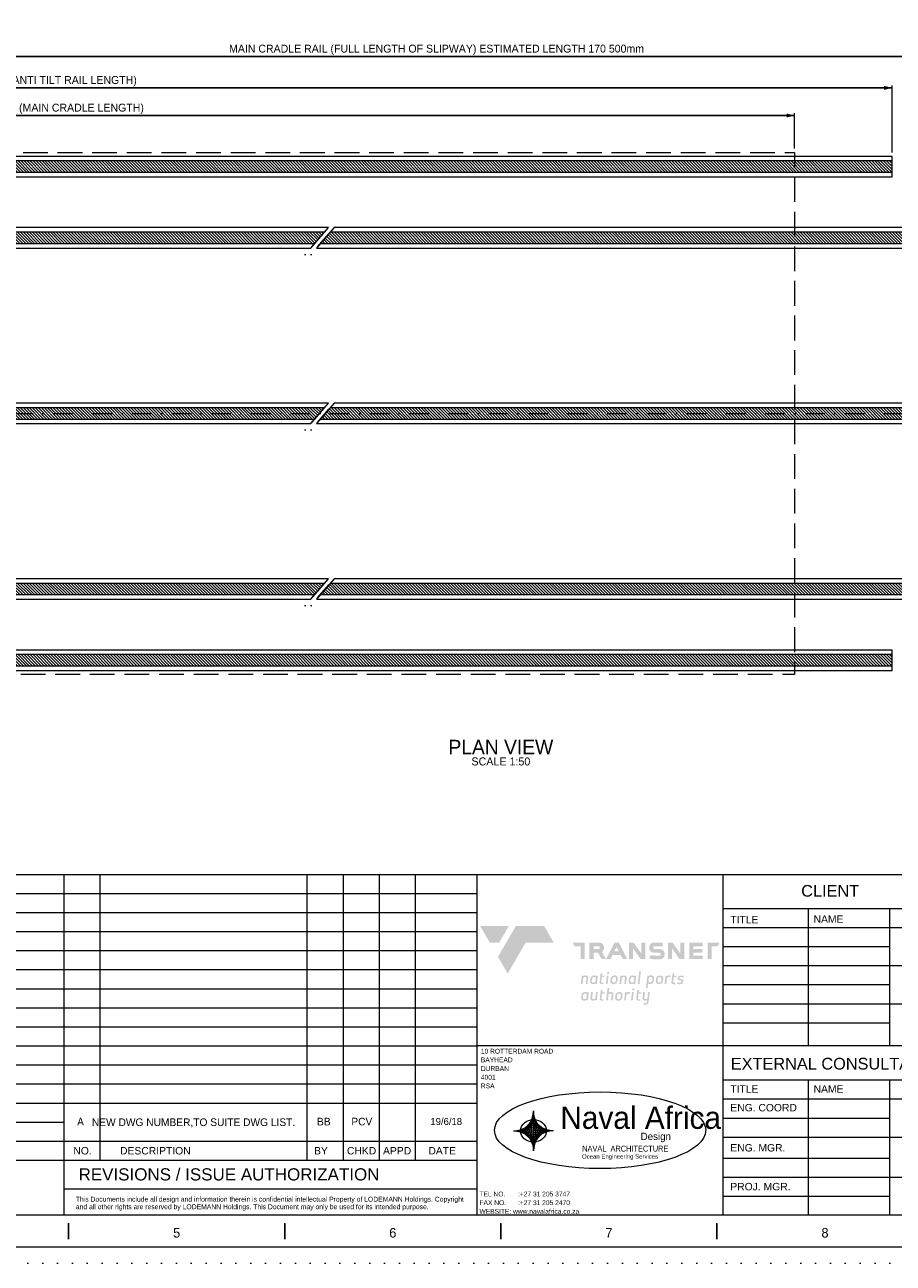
# Model space of a CAD drawing. Header units: millimetres. Extents: x -13251 to -636, y -568071 to -559161.
# Tile 2 of 12: x -9177 to -5103, y -568071 to -562263. Entities that reach past the tile are written whole.
import ezdxf
from ezdxf.enums import TextEntityAlignment as Align

# ---------------------------------------------------------------- set-up
doc = ezdxf.new("R2010")
doc.units = ezdxf.units.MM
doc.header["$MEASUREMENT"] = 0
for name, pattern in [('DGN Style 1', [69.724857, 0.116015, -69.608842]), ('DGN Style 3', [162.420631, 116.014736, -46.405895]), ('DGN Style 4', [185.739593, 92.811789, -46.405895, 0.116015, -46.405895]), ('DGN Style 5', [81.210315, 34.804421, -46.405895]), ('DGN Style 6', [220.660029, 0.116015, -46.405895, 81.210315, -46.405895, 0.116015, -46.405895])]:
    doc.linetypes.add(name, pattern=pattern)
doc.styles.get("Standard").update_dxf_attribs({"font": 'arial.ttf'})
doc.styles.add('Style-Arial', font='arial.ttf')
doc.styles.add('Style-Arial Narrow', font='ARIALN.TTF')
doc.styles.add('Style-ENGINEERING', font='ENGINEERING.shx')
doc.styles.add('Style-ENGINEERING_0', font='ENGINEERING.shx')
doc.styles.add('Style-Freestyle Script', font='FREESCPT.TTF')
doc.styles.add('Swiss1', font='swiss.ttf', dxfattribs={"height": 1})
doc.dimstyles.new('MetricMM', dxfattribs={"dimtxt": 3, "dimasz": 3, "dimexe": 1.5, "dimexo": 1.5, "dimgap": 1.5, "dimtad": 1, "dimdec": 0, "dimzin": 7, "dimtxsty": 'Style-ENGINEERING_0', "dimcen": 0.09, "dimclrd": 1, "dimclre": 1, "dimclrt": 7, "dimadec": 0, "dimazin": 3, "dimtfac": 1, "dimtdec": 0, "dimtofl": 0, "dimtmove": 0, "dimatfit": 3, "dimfxl": 1, "dimtzin": 7, "dimlwd": -1, "dimlwe": 0, "dimarcsym": 0})

# ---------------------------------------------------------------- blocks, each defined once
blk = doc.blocks.new('*U53')
for p, q in [((-125.37, -2.47), (-125.37, 2.53)), ((-57.79, -2.47), (-57.79, 2.53)), ((9.8, -2.47), (9.8, 2.53)), ((77.38, -2.47), (77.38, 2.53))]:
    blk.add_line(p, q)
at = {"char_height": 3, "attachment_point": 5, "line_spacing_factor": 1.2, "style": 'Style-ENGINEERING'}
for s, insert in [('5', (-91.58, -0.47)), ('6', (-24, -0.47)), ('7', (43.59, -0.47)), ('8', (111.17, -0.47))]:
    blk.add_mtext(s, dxfattribs=dict(at, insert=insert))
blk = doc.blocks.new('*U52')
at = {"color": 7, "linetype": 'Continuous', "lineweight": 0, "flags": 128}
blk.add_lwpolyline([(-415.55, 292.03), (415.45, 292.03), (415.45, -291.97), (-415.55, -291.97), (-415.55, 292.03)], close=True, dxfattribs=at)
at = {"color": 7, "linetype": 'Continuous', "lineweight": 13, "flags": 128}
blk.add_lwpolyline([(-405.55, 282.03), (405.45, 282.03), (405.45, -281.97), (-405.55, -281.97), (-405.55, 282.03)], close=True, dxfattribs=at)
blk.add_blockref('*U53', (-9.84, -287))
blk = doc.blocks.new('*D81')
at = {"color": 1, "linetype": 'Continuous', "lineweight": 0, "transparency": 16777216}
for p, q in [((-5784.2, 754.5), (-5784.2, 1068.3)), ((1835.1, 754.5), (1835.1, 1068.3))]:
    blk.add_line(p, q, dxfattribs=at)
at = {"color": 1, "linetype": 'Continuous', "transparency": 16777216}
blk.add_line((-5784.2, 1057.2), (1835.1, 1057.2), dxfattribs=at)
at = {"color": 1, "linetype": 'Continuous', "lineweight": 0, "transparency": 16777216}
blk.add_solid([(-5747.2, 1047.9), (-5784.2, 1057.2), (-5747.2, 1066.4)], dxfattribs=at)
at = {"color": 1, "linetype": 'Continuous', "lineweight": 0, "transparency": 16777216, "extrusion": (0, 0, -1)}
blk.add_solid([(-1798.1, 1066.4), (-1835.1, 1057.2), (-1798.1, 1047.9)], dxfattribs=at)
at = {"layer": 'Defpoints', "color": 7, "linetype": 'Continuous', "lineweight": 0, "transparency": 16777216}
for p in [(-1974.5, 1057.2), (1835.1, 1057.2), (-5784.2, 736), (1835.1, 736)]:
    blk.add_point(p, dxfattribs=at)
at = {"color": 7, "linetype": 'Continuous', "lineweight": 0, "transparency": 16777216, "style": 'Style-ENGINEERING'}
blk.add_text('45 000 (ANTI TILT RAIL LENGTH)', height=37, dxfattribs=at).set_placement((-2472, 1094.2), align=Align.MIDDLE_LEFT)
blk = doc.blocks.new('*D82')
at = {"color": 1, "linetype": 'Continuous', "lineweight": 0, "transparency": 16777216}
for p, q in [((-5327.5, 773), (-5327.5, 938.6)), ((1378.4, 773), (1378.4, 938.6))]:
    blk.add_line(p, q, dxfattribs=at)
at = {"color": 1, "linetype": 'Continuous', "transparency": 16777216}
blk.add_line((-5327.5, 927.5), (1378.4, 927.5), dxfattribs=at)
at = {"color": 1, "linetype": 'Continuous', "lineweight": 0, "transparency": 16777216}
blk.add_solid([(-5290.5, 918.3), (-5327.5, 927.5), (-5290.5, 936.8)], dxfattribs=at)
at = {"color": 1, "linetype": 'Continuous', "lineweight": 0, "transparency": 16777216, "extrusion": (0, 0, -1)}
blk.add_solid([(-1341.4, 936.8), (-1378.4, 927.5), (-1341.4, 918.3)], dxfattribs=at)
at = {"layer": 'Defpoints', "color": 7, "linetype": 'Continuous', "lineweight": 0, "transparency": 16777216}
for p in [(-1974.5, 927.5), (1378.4, 927.5), (-5327.5, 754.5), (1378.4, 754.5)]:
    blk.add_point(p, dxfattribs=at)
at = {"color": 7, "linetype": 'Continuous', "lineweight": 0, "transparency": 16777216, "style": 'Style-ENGINEERING'}
blk.add_text('41 955 (MAIN CRADLE LENGTH)', height=37, dxfattribs=at).set_placement((-2425.2, 964.5), align=Align.MIDDLE_LEFT)
blk = doc.blocks.new('*U87')
at = {"linetype": 'Continuous', "lineweight": 0, "ltscale": 0.302044, "true_color": 0x7dba00}
blk.add_hatch(color=72, dxfattribs=at).paths.add_polyline_path([(-451.7, 93.2), (-490.9, 160.8), (-373.7, 160.8), (-412.9, 93.2)])
at = {"linetype": 'Continuous', "lineweight": 0, "ltscale": 0.302044, "true_color": 0xd42e12}
h = blk.add_hatch(color=22, dxfattribs=at)
h.paths.add_polyline_path([(-378.1, -33.7), (-418, 35.1), (-345, 160.8), (-228.6, 160.8), (-189.4, 93.2), (-304.4, 93.2)])
h.paths.add_polyline_path([(-79.7, 25.6), (-79.7, 78.5), (-104, 78.5), (-112.5, 93.2), (-62.3, 93.2), (-62.3, 25.6)])
h.paths.add_polyline_path([(7.4, 54.9, 0.217098), (16.3, 68.4), (16.3, 73.6, 0.414214), (-3.3, 93.2), (-43.3, 93.2), (-43.3, 25.6), (-26.4, 25.6), (-26.4, 51.6), (-8, 51.6), (7.1, 25.6), (24.4, 25.6)])
h.paths.add_polyline_path([(-0.8, 74.1), (-0.8, 71.2, -0.414214), (-5.3, 66.7), (-26.4, 66.7), (-26.4, 78.5), (-5.3, 78.5, -0.414214)], flags=16)
h.paths.add_polyline_path([(24.9, 25.6), (59.6, 93.2), (77.3, 93.2), (111.6, 25.6), (93.5, 25.6), (85, 42.3), (51.2, 42.3), (42.6, 25.6)])
h.paths.add_polyline_path([(58.8, 57.2), (68.2, 75.5), (77.5, 57.2)], flags=16)
h.paths.add_polyline_path([(118.5, 25.6), (118.5, 93.2), (137.7, 93.2), (169.4, 48.2), (169.4, 93.2), (186.4, 93.2), (186.4, 25.6), (166.6, 25.6), (135.7, 69.4), (135.7, 25.6)])
h.paths.add_polyline_path([(252.9, 26.3, 0.288797), (264.7, 40.9, 0.090433), (264.7, 50.4, 0.288797), (252.9, 65, 0.075946), (241.9, 66.7), (223.4, 66.7, -0.414214), (218.5, 71.6), (218.5, 73.6, -0.414214), (223.4, 78.5), (243.4, 78.5, -0.00247), (257, 77.3), (257, 92.1, -0.002379), (244.8, 93.2), (222, 93.2, 0.081709), (213.9, 91.7, 0.288797), (202.1, 77.1, 0.090433), (202.1, 67.6, 0.288797), (213.9, 53, 0.084249), (219.9, 51.9), (243.4, 51.9, -0.414214), (248.4, 47), (248.4, 44.7, -0.414214), (243.4, 39.7), (220.8, 39.7, -0.079422), (208.6, 42.1), (201.4, 29.4, 0.106176), (219.4, 25.2), (246.9, 25.2, 0.084249)])
h.paths.add_polyline_path([(278, 25.6), (278, 93.2), (297.2, 93.2), (329, 48.2), (329, 93.2), (345.9, 93.2), (345.9, 25.6), (326.1, 25.6), (295.2, 69.4), (295.2, 25.6)])
h.paths.add_polyline_path([(365.5, 25.6), (365.5, 93.2), (420.9, 93.2), (420.9, 78.5), (382.6, 78.5), (382.6, 66.7), (418.8, 66.7), (418.8, 51.6), (382.6, 51.6), (382.6, 39.7), (420.9, 39.7), (420.9, 25.6)])
h.paths.add_polyline_path([(440.7, 25.6), (440.7, 93.2), (490.9, 93.2), (482.4, 78.5), (458.1, 78.5), (458.1, 25.6)])
at = {"linetype": 'Continuous', "lineweight": 0, "ltscale": 0.302044, "true_color": 0x5c788f}
h = blk.add_hatch(color=155, dxfattribs=at)
h.paths.add_polyline_path([(-48, -49.8, 0.322375), (-52.5, -42.4, 0.21993), (-68.8, -43.9), (-69.7, -42), (-74.4, -42), (-78.4, -75.9), (-71.1, -75.9), (-68.1, -50.2, -0.387855), (-55, -50), (-58.1, -75.9), (-51, -75.9)])
h.paths.add_polyline_path([(-34.7, -75.5, 0.240157), (-18.7, -74.3), (-17.8, -75.9), (-13, -75.9), (-9, -42), (-13.6, -42), (-14.7, -44.2, 0.156709), (-22.6, -41.4, 0.120243), (-30.3, -42.3, 0.199156), (-38.3, -51.3, 0.157276), (-39.9, -69.7, 0.237172)])
h.paths.add_polyline_path([(-29.1, -49.6, -0.342206), (-17, -49.6), (-18.9, -66, -0.35623), (-22.8, -70.6), (-27.6, -70.6, -0.194955), (-31.2, -69.3, -0.184658), (-33.8, -64.2), (-33.3, -57.3, -0.206004)], flags=16)
h.paths.add_polyline_path([(6.3, -76.9), (13.1, -76.9), (13.8, -70.6), (8, -70.6, -0.463376), (5.3, -67.5), (7.6, -47.9), (17.8, -47.9), (18.5, -42), (8.3, -42), (9.5, -31.5), (2.4, -33.5), (-1.8, -69, 0.169), (-1.2, -72.1, 0.266067)])
h.paths.add_polyline_path([(29.4, -34, 0.359023), (35.7, -34.3, 0.46753), (36.2, -27.2, 0.391759), (29, -29.4, 0.404122)])
h.paths.add_polyline_path([(24, -75.9), (27.9, -42), (35.1, -42), (31.1, -75.9)])
h.paths.add_polyline_path([(59.2, -41.4, 0.275232), (46.2, -48.3, 0.123171), (43.5, -54.5, 0.029185), (42.5, -65.5, 0.077917), (42.8, -68.7, 0.245097), (49.1, -75.8, 0.096157), (55.5, -76.6, 0.132961), (62.6, -75.4, 0.130944), (68.2, -71.8, 0.132755), (72.6, -52.5, 0.302395), (67.5, -42.8, 0.159107)])
h.paths.add_polyline_path([(65.8, -57.8, -0.050194), (63.6, -66.5, -0.234314), (59.7, -70.2, -0.079159), (52.9, -70.3, -0.236184), (49.6, -66.3, -0.057702), (50.2, -57.3, -0.169328), (53.3, -49.8, -0.160967), (60.6, -47.7, -0.229957), (65.1, -50.3, -0.12171)], flags=16)
h.paths.add_polyline_path([(109.9, -50, 0.322375), (105.3, -42.6, 0.21993), (89.1, -44.1), (88.2, -42.1), (83.4, -42.2), (79.4, -76), (86.7, -76), (89.7, -50.4, -0.387855), (102.8, -50.1), (99.8, -76), (106.8, -76)])
h.paths.add_polyline_path([(122.8, -75.5, 0.240157), (138.8, -74.3), (139.7, -75.9), (144.5, -75.9), (148.5, -42), (143.9, -42), (142.8, -44.2, 0.156709), (134.9, -41.4, 0.120243), (127.2, -42.3, 0.199156), (119.2, -51.3, 0.157276), (117.6, -69.7, 0.237172)])
h.paths.add_polyline_path([(128.4, -49.6, -0.342206), (140.5, -49.6), (138.6, -66, -0.35623), (134.7, -70.6), (129.9, -70.6, -0.194955), (126.3, -69.3, -0.184658), (123.7, -64.2), (124.2, -57.3, -0.206004)], flags=16)
h.paths.add_polyline_path([(154.9, -75.9), (160.9, -25), (167.7, -25), (161.7, -75.9)])
h.paths.add_polyline_path([(203.8, -76.5, 0.120243), (211.5, -75.6, 0.199156), (219.5, -66.6, 0.157276), (221.1, -48.2, 0.237172), (215.9, -42.4, 0.240157), (199.9, -43.6), (199.1, -42), (194.2, -42), (188.2, -92.5), (195.1, -92.5), (197.2, -74.6, 0.128595)])
h.paths.add_polyline_path([(198.2, -68.3), (200.1, -51.9, -0.35623), (204, -47.3), (208.9, -47.3, -0.194955), (212.5, -48.6, -0.184658), (215, -53.7), (214.5, -60.6, -0.206004), (210.4, -68.3, -0.342206)], flags=16)
h.paths.add_polyline_path([(245.5, -41.7, 0.275232), (232.5, -48.6, 0.123171), (229.8, -54.8, 0.029185), (228.8, -65.8, 0.077917), (229.2, -69, 0.245097), (235.5, -76, 0.096157), (241.9, -76.9, 0.132961), (249, -75.7, 0.130944), (254.6, -72.1, 0.132755), (259, -52.7, 0.302395), (253.9, -43.1, 0.159107)])
h.paths.add_polyline_path([(252.2, -58.1, -0.050194), (249.9, -66.8, -0.234314), (246.1, -70.5, -0.079159), (239.2, -70.5, -0.236184), (235.9, -66.5, -0.057702), (236.6, -57.6, -0.169328), (239.6, -50.1, -0.160967), (247, -48, -0.229957), (251.5, -50.5, -0.12171)], flags=16)
h.paths.add_polyline_path([(288.9, -42, 0.198259), (274.2, -43.9), (273.3, -42), (268.5, -42), (264.5, -75.9), (271.8, -75.9), (274.8, -50.2, -0.301285), (288, -49)])
h.paths.add_polyline_path([(300.7, -77.2), (307.5, -77.2), (308.2, -70.9), (302.4, -70.9, -0.463376), (299.7, -67.8), (302, -48.2), (312.2, -48.2), (312.9, -42.4), (302.7, -42.4), (304, -31.9), (296.8, -33.8), (292.6, -69.3, 0.169), (293.2, -72.5, 0.266067)])
h.paths.add_polyline_path([(326.1, -61.5, -0.107884), (333.1, -63, -0.475971), (333.7, -68.5, -0.255379), (328.2, -71, -0.094605), (316.6, -69), (315.8, -75.5, 0.170392), (334.3, -75.9, 0.375433), (341.7, -61.8, 0.301039), (335.9, -56.5, 0.053864), (327.7, -55.5, -0.563701), (325.4, -51.1, -0.304806), (329.3, -48.1, -0.106799), (342.4, -49.9), (343.2, -43.6, 0.110164), (329.7, -41.8, 0.24031), (319.8, -48.1, 0.199374), (318.7, -57.2, 0.255224)])
h.paths.add_polyline_path([(-71.4, -143.1, 0.240157), (-55.4, -142), (-54.5, -143.5), (-49.6, -143.5), (-45.6, -109.7), (-50.3, -109.7), (-51.4, -111.8, 0.156709), (-59.2, -109, 0.120243), (-66.9, -109.9, 0.199156), (-75, -118.9, 0.157276), (-76.5, -137.3, 0.237172)])
h.paths.add_polyline_path([(-65.8, -117.2, -0.342206), (-53.6, -117.2), (-55.6, -133.6, -0.35623), (-59.4, -138.2), (-64.3, -138.2, -0.194955), (-67.9, -136.9, -0.184658), (-70.4, -131.8), (-69.9, -125, -0.206004)], flags=16)
h.paths.add_polyline_path([(-19.5, -136.1, -0.1719), (-26.1, -137.9, -0.191812), (-31.6, -136.6, -0.169033), (-32.3, -133.6), (-29.5, -109.7), (-36.5, -109.7), (-39.6, -135.7, 0.322375), (-35.1, -143.1, 0.21993), (-18.8, -141.6), (-17.9, -143.5), (-13.2, -143.5), (-9.2, -109.7), (-16.4, -109.7)])
h.paths.add_polyline_path([(7.1, -144.9), (13.9, -144.9), (14.6, -138.6), (8.8, -138.6, -0.463376), (6.1, -135.5), (8.4, -115.9), (18.6, -115.9), (19.3, -110.1), (9.1, -110.1), (10.3, -99.6), (3.2, -101.5), (-1, -137, 0.169), (-0.4, -140.2, 0.266067)])
h.paths.add_polyline_path([(48.1, -117.6), (45.1, -143.5), (52.1, -143.5), (55.2, -117.5, 0.322375), (50.6, -110.1, 0.197814), (35.9, -110.8), (38, -92.9), (30.8, -92.9), (24.8, -143.5), (32, -143.5), (35, -117.9, -0.387855)])
h.paths.add_polyline_path([(92.1, -120.5, 0.302395), (87, -110.9, 0.159107), (78.6, -109.5, 0.275232), (65.6, -116.3, 0.123171), (63, -122.6, 0.029185), (62, -133.5, 0.077917), (62.3, -136.8, 0.245097), (68.6, -143.8, 0.096157), (75, -144.6, 0.132961), (82.1, -143.5, 0.130944), (87.7, -139.8, 0.132755)])
h.paths.add_polyline_path([(85.3, -125.9, -0.050194), (83, -134.5, -0.234314), (79.2, -138.2, -0.079159), (72.4, -138.3, -0.236184), (69.1, -134.3, -0.057702), (69.7, -125.3, -0.169328), (72.8, -117.8, -0.160967), (80.1, -115.7, -0.229957), (84.6, -118.3, -0.12171)], flags=16)
h.paths.add_polyline_path([(108.6, -111.6), (107.7, -109.6), (103, -109.7), (99, -143.5), (106.2, -143.5), (109.2, -117.9, -0.301285), (122.5, -116.6), (123.3, -109.6, 0.198259)])
h.paths.add_polyline_path([(132.5, -101.6, 0.359023), (138.7, -101.9, 0.46753), (139.3, -94.8, 0.391759), (132.1, -97, 0.404122)])
h.paths.add_polyline_path([(127, -143.5), (131, -109.7), (138.2, -109.7), (134.2, -143.5)])
h.paths.add_polyline_path([(156.5, -144.9), (163.3, -144.9), (164, -138.6), (158.2, -138.6, -0.463376), (155.5, -135.5), (157.8, -115.9), (168, -115.9), (168.7, -110.1), (158.5, -110.1), (159.8, -99.6), (152.6, -101.5), (148.4, -137, 0.169), (149, -140.2, 0.266067)])
h.paths.add_polyline_path([(178.8, -154.2), (178, -160.8), (187.9, -160.8, 0.41121), (199.1, -149.1), (203.8, -109.7), (197.2, -109.7), (194.1, -136.2, -0.161377), (187.5, -137.9, -0.116019), (182.6, -137.3, -0.196171), (181.1, -134.8), (184, -109.7), (177, -109.7), (173.9, -135.8, 0.19271), (175.5, -141.2, 0.205544), (183.3, -144.3, 0.138473), (193.3, -142.9, -0.035944), (192.2, -150.2, -0.272988), (187.7, -154.3, -0.051436)])
blk = doc.blocks.new('*U88')
at = {"color": 30, "linetype": 'Continuous', "lineweight": 0}
for p, q in [((-996, 0), (0, 1743)), ((-747, 0), (0, 1992)), ((-498, 0), (0, 2241)), ((-261, 1286), (0, 1743)), ((-249, 0), (0, 2490)), ((249, 0), (0, 2490)), ((0, 2490), (0, 1451)), ((0, 2490), (0, 1451)), ((498, 0), (0, 2241)), ((747, 0), (0, 1992)), ((996, 0), (0, 1743)), ((261, 1286), (0, 1743)), ((-2490, 0), (0, 249)), ((-2490, 0), (0, -249)), ((-2490, 0), (0, 0)), ((-2241, 0), (0, 498)), ((-2241, 0), (0, -498)), ((-1992, 0), (0, 747)), ((-1992, 0), (0, -747)), ((-1743, 0), (0, 996)), ((-1743, 0), (0, -996)), ((-1494, 0), (0, 1245)), ((-1494, 0), (-375, -932)), ((-1245, 0), (-412, 1000)), ((-1245, 0), (-372, -1047)), ((-996, 0), (-555, -771)), ((-747, 0), (-353, -1051)), ((-498, 0), (0, -2241)), ((-412, 1000), (0, 1494)), ((-249, 0), (0, -2490)), ((412, 1000), (0, 1494)), ((0, 1451), (0, -2490)), ((0, 1451), (0, -2490)), ((1494, 0), (0, 1245)), ((1743, 0), (0, 996)), ((1992, 0), (0, 747)), ((2241, 0), (0, 498)), ((2490, 0), (0, 249)), ((249, 0), (0, -2490)), ((498, 0), (0, -2241)), ((1743, 0), (0, -996)), ((1992, 0), (0, -747)), ((2241, 0), (0, -498)), ((2490, 0), (0, -249)), ((2490, 0), (0, 0)), ((747, 0), (353, -1051)), ((1245, 0), (372, -1047)), ((1494, 0), (376, -932)), ((1245, 0), (412, 1000)), ((996, 0), (555, -771)), ((-555, -771), (0, -1743)), ((-363, -1058), (0, -1494)), ((-353, -1051), (0, -1992)), ((-351, -953), (0, -1245)), ((555, -771), (0, -1743)), ((351, -953), (0, -1245)), ((353, -1051), (0, -1992)), ((363, -1058), (0, -1494)), ((0, -2490), (0, -1992)), ((0, -2490), (0, -1992)), ((0, -2490), (0, -1992)), ((0, -2490), (0, -1992))]:
    blk.add_line(p, q, dxfattribs=at)
blk = doc.blocks.new('*D89')
at = {"color": 1, "linetype": 'Continuous', "lineweight": 0, "transparency": 16777216}
for p, q in [((-5784.2, 754.5), (-5784.2, 1215.3)), ((5601.2, 420.3), (5601.2, 1215.3))]:
    blk.add_line(p, q, dxfattribs=at)
at = {"color": 1, "linetype": 'Continuous', "transparency": 16777216}
blk.add_line((-5784.2, 1204.2), (5601.2, 1204.2), dxfattribs=at)
at = {"color": 1, "linetype": 'Continuous', "lineweight": 0, "transparency": 16777216}
blk.add_solid([(-5747.2, 1195), (-5784.2, 1204.2), (-5747.2, 1213.5)], dxfattribs=at)
at = {"color": 1, "linetype": 'Continuous', "lineweight": 0, "transparency": 16777216, "extrusion": (0, 0, -1)}
blk.add_solid([(-5564.2, 1213.5), (-5601.2, 1204.2), (-5564.2, 1195)], dxfattribs=at)
at = {"layer": 'Defpoints', "color": 7, "linetype": 'Continuous', "lineweight": 0, "transparency": 16777216}
for p in [(-91.5, 1204.2), (5601.2, 1204.2), (-5784.2, 736), (5601.2, 401.8)]:
    blk.add_point(p, dxfattribs=at)
at = {"color": 7, "linetype": 'Continuous', "lineweight": 0, "transparency": 16777216, "style": 'Style-ENGINEERING'}
blk.add_text('MAIN CRADLE RAIL (FULL LENGTH OF SLIPWAY) ESTIMATED LENGTH 170 500mm', height=37, dxfattribs=at).set_placement((-1274.8, 1241.2), align=Align.MIDDLE_LEFT)
blk = doc.blocks.new('*U49')
at = {"linetype": 'DGN Style 6', "lineweight": 0}
h = blk.add_hatch(dxfattribs=at)
h.set_pattern_fill('HATCH', color=5, style=0, pattern_type=2)
h.set_pattern_definition([(135, (1777.65, 757.786), (-7.000357, -7.000357), [])])
h.paths.add_polyline_path([(1835.14, 714.28), (-2661.28, 714.28), (-2706.65, 661.78), (1835.14, 661.78)])
h = blk.add_hatch(dxfattribs=at)
h.set_pattern_fill('HATCH', color=5, style=0, pattern_type=2)
h.set_pattern_definition([(135, (-885.41, 423.514), (-7.000357, -7.000357), [])])
h.paths.add_polyline_path([(-827.92, 380), (-5784.23, 380), (-5784.23, 327.5), (-873.28, 327.5)])
h = blk.add_hatch(dxfattribs=at)
h.set_pattern_fill('HATCH', color=5, style=0, pattern_type=2)
h.set_pattern_definition([(135, (5543.709, 423.514), (-7.000357, -7.000357), [])])
h.paths.add_polyline_path([(5601.2, 380), (-800.16, 380), (-845.53, 327.5), (5601.2, 327.5)])
h = blk.add_hatch(dxfattribs=at)
h.set_pattern_fill('HATCH', color=5, style=0, pattern_type=2)
h.set_pattern_definition([(135, (-885.41, -399.764), (-7.000357, -7.000357), [])])
h.paths.add_polyline_path([(-827.92, -443.27), (-5784.23, -443.27), (-5784.23, -495.77), (-873.28, -495.77)])
h = blk.add_hatch(dxfattribs=at)
h.set_pattern_fill('HATCH', color=5, style=0, pattern_type=2)
h.set_pattern_definition([(135, (5543.709, -399.764), (-7.000357, -7.000357), [])])
h.paths.add_polyline_path([(5601.2, -443.27), (-800.16, -443.27), (-845.53, -495.77), (5601.2, -495.77)])
h = blk.add_hatch(dxfattribs=at)
h.set_pattern_fill('HATCH', color=5, style=0, pattern_type=2)
h.set_pattern_definition([(135, (-885.41, -1223.041), (-7.000357, -7.000357), [])])
h.paths.add_polyline_path([(-827.92, -1266.55), (-5784.23, -1266.55), (-5784.23, -1319.05), (-873.28, -1319.05)])
h = blk.add_hatch(dxfattribs=at)
h.set_pattern_fill('HATCH', color=5, style=0, pattern_type=2)
h.set_pattern_definition([(135, (5543.709, -1223.041), (-7.000357, -7.000357), [])])
h.paths.add_polyline_path([(5601.2, -1266.55), (-800.16, -1266.55), (-845.53, -1319.05), (5601.2, -1319.05)])
h = blk.add_hatch(dxfattribs=at)
h.set_pattern_fill('HATCH', color=5, style=0, pattern_type=2)
h.set_pattern_definition([(135, (1777.65, -1557.314), (-7.000357, -7.000357), [])])
h.paths.add_polyline_path([(1835.14, -1600.82), (-2661.28, -1600.82), (-2706.65, -1653.32), (1835.14, -1653.32)])
at = {"color": 30, "linetype": 'DGN Style 6', "lineweight": 0}
for p, q in [((-917.46, 276.38), (-780.08, 435.36)), ((-889.71, 276.38), (-752.33, 435.36)), ((-917.46, -546.89), (-780.08, -387.92)), ((-889.71, -546.89), (-752.33, -387.92)), ((-917.46, -1370.17), (-780.08, -1211.2)), ((-889.71, -1370.17), (-752.33, -1211.2))]:
    blk.add_line(p, q, dxfattribs=at)
at = {"color": 1, "linetype": 'DGN Style 4', "lineweight": 0}
blk.add_line((-5816.38, -469.52), (5785.21, -469.52), dxfattribs=at)
at = {"color": 7, "lineweight": 13}
for p, q in [((-6082.49, -2631.33), (6082.51, -2631.33)), ((-1880.51, -2631.33), (-1880.51, -3971.67)), ((-909.34, -2631.33), (-909.34, -3971.67)), ((-739.98, -2631.33), (-739.98, -3971.67)), ((-570.63, -2631.33), (-570.63, -3971.67)), ((-401.27, -2631.33), (-401.27, -3971.67)), ((1043.57, -4229.96), (1043.57, -2631.33)), ((1043.57, -2791.06), (2182.38, -2791.06)), ((1442.06, -2791.06), (1442.06, -3430.64)), ((1822.76, -2791.06), (1822.76, -3430.64)), ((1043.57, -2880.42), (2182.38, -2880.42)), ((1043.57, -2969.78), (1822.76, -2969.78)), ((1043.57, -3059.13), (2182.38, -3059.13)), ((1043.57, -3148.49), (1822.76, -3148.49)), ((1043.57, -3237.84), (2182.38, -3237.84)), ((1043.57, -3327.2), (1822.76, -3327.2)), ((1043.57, -3595.27), (3553.58, -3595.27)), ((1442.06, -3595.27), (1442.06, -4229.96)), ((1822.76, -3595.27), (1822.76, -4229.96)), ((1043.57, -3684.62), (3553.58, -3684.62)), ((-3664.47, -3882.31), (-111.92, -3882.31)), ((-3664.47, -3882.31), (-111.92, -3882.31)), ((1043.57, -3863.33), (3553.58, -3863.33)), ((-3664.47, -3971.67), (-111.92, -3971.67)), ((1043.57, -4051.25), (2182.38, -4051.25)), ((-2050.28, -4106.65), (-111.92, -4106.65))]:
    blk.add_line(p, q, dxfattribs=at)
at = {"color": 7, "lineweight": 0}
for p, q in [((-3664.47, -2720.69), (-111.92, -2720.69)), ((-3664.47, -2810.04), (-111.92, -2810.04)), ((-3664.47, -2899.4), (-111.92, -2899.4)), ((-3664.47, -2988.76), (-111.92, -2988.76)), ((-3664.47, -3078.11), (-111.92, -3078.11)), ((-3664.47, -3167.47), (-111.92, -3167.47)), ((-3664.47, -3256.82), (-111.92, -3256.82)), ((-3664.47, -3346.18), (-111.92, -3346.18)), ((-3664.47, -3435.53), (-108.31, -3435.53)), ((-3664.47, -3524.89), (-111.92, -3524.89)), ((-3664.47, -3614.25), (-111.92, -3614.25)), ((-3664.47, -3703.6), (-111.92, -3703.6)), ((1043.57, -3773.98), (1822.76, -3773.98)), ((-3664.47, -3792.96), (-2050.28, -3792.96)), ((1043.57, -3961.89), (1822.76, -3961.89)), ((1043.57, -4140.6), (1822.76, -4140.6))]:
    blk.add_line(p, q, dxfattribs=at)
at = {"color": 7, "linetype": 'DGN Style 1', "lineweight": 0, "flags": 128}
blk.add_lwpolyline([(-6307.49, 4455.04), (6307.51, 4455.04), (6307.51, -4454.96), (-6307.49, -4454.96), (-6307.49, 4455.04)], close=True, dxfattribs=at)
at = {"color": 7, "linetype": 'DGN Style 3', "lineweight": 0, "flags": 128}
blk.add_lwpolyline([(-5327.51, 754.48), (1378.42, 754.48), (1378.42, -1693.52), (-5327.51, -1693.52), (-5327.51, 754.48)], close=True, dxfattribs=at)
at = {"color": 30, "linetype": 'Continuous', "lineweight": 0, "flags": 128}
for points in [[(-2642.49, 736.03), (-2725.44, 640.03), (1835.14, 640.03), (1835.14, 736.03), (-2642.49, 736.03)], [(-5784.23, 401.75), (-5784.23, 305.75), (-892.08, 305.75), (-809.12, 401.75), (-5784.23, 401.75)], [(-781.37, 401.75), (-864.33, 305.75), (5601.2, 305.75), (5601.2, 401.75), (-781.37, 401.75)], [(-5784.23, -421.52), (-5784.23, -517.52), (-892.08, -517.52), (-809.12, -421.52), (-5784.23, -421.52)], [(-781.37, -421.52), (-864.33, -517.52), (5601.2, -517.52), (5601.2, -421.52), (-781.37, -421.52)], [(-5784.23, -1244.8), (-5784.23, -1340.8), (-892.08, -1340.8), (-809.12, -1244.8), (-5784.23, -1244.8)], [(-781.37, -1244.8), (-864.33, -1340.8), (5601.2, -1340.8), (5601.2, -1244.8), (-781.37, -1244.8)], [(-2642.49, -1579.07), (-2725.44, -1675.07), (1835.14, -1675.07), (1835.14, -1579.07), (-2642.49, -1579.07)]]:
    blk.add_lwpolyline(points, close=True, dxfattribs=at)
at = {"color": 5, "linetype": 'Continuous', "lineweight": 0, "flags": 128}
for points in [[(1835.14, 714.28), (-2661.28, 714.28), (-2706.65, 661.78), (1835.14, 661.78), (1835.14, 714.28)], [(-827.92, 380), (-5784.23, 380), (-5784.23, 327.5), (-873.28, 327.5), (-827.92, 380)], [(5601.2, 380), (-800.16, 380), (-845.53, 327.5), (5601.2, 327.5), (5601.2, 380)], [(-827.92, -443.27), (-5784.23, -443.27), (-5784.23, -495.77), (-873.28, -495.77), (-827.92, -443.27)], [(5601.2, -443.27), (-800.16, -443.27), (-845.53, -495.77), (5601.2, -495.77), (5601.2, -443.27)], [(-827.92, -1266.55), (-5784.23, -1266.55), (-5784.23, -1319.05), (-873.28, -1319.05), (-827.92, -1266.55)], [(5601.2, -1266.55), (-800.16, -1266.55), (-845.53, -1319.05), (5601.2, -1319.05), (5601.2, -1266.55)], [(1835.14, -1600.82), (-2661.28, -1600.82), (-2706.65, -1653.32), (1835.14, -1653.32), (1835.14, -1600.82)]]:
    blk.add_lwpolyline(points, close=True, dxfattribs=at)
at = {"color": 7, "lineweight": 13, "flags": 128}
for points in [[(-2050.28, -2631.33), (-2050.28, -4229.96)], [(-111.92, -2631.33), (-111.92, -4229.96)], [(2182.38, -3435.53), (-108.31, -3435.53)]]:
    blk.add_lwpolyline(points, dxfattribs=at)
at = {"color": 7, "linetype": 'Continuous', "lineweight": 13}
blk.add_ellipse((465.82, -3831.46), major_axis=(495.47, 0), ratio=0.3625731, dxfattribs=at)
at = {"color": 5, "linetype": 'Continuous', "lineweight": 0}
blk.add_ellipse((153.14, -3834.23), major_axis=(60.76, -0.15), ratio=0.8707478, dxfattribs=at)
at = {"xscale": 14.99999999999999, "yscale": 14.99999999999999, "zscale": 14.99999999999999}
blk.add_blockref('*U52', (0.72, -0.4), dxfattribs=at)
at = {"color": 22, "linetype": 'Continuous', "lineweight": 0, "ltscale": 0.302044, "true_color": 0xd42e12, "xscale": 1.145038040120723, "yscale": 1.145038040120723, "zscale": 1.145038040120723}
blk.add_blockref('*U87', (465.23, -3057.99), dxfattribs=at)
at = {"color": 30, "linetype": 'Continuous', "lineweight": 0, "xscale": 0.03762234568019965, "yscale": 0.03762234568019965, "zscale": 0.2053630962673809}
blk.add_blockref('*U88', (153.11, -3834.62), dxfattribs=at)
at = {"color": 7, "linetype": 'Continuous', "lineweight": 13, "style": 'Style-Freestyle Script'}
blk.add_text('Naval Africa', height=104.5868, dxfattribs=at).set_placement((279.01, -3720.3), align=Align.TOP_LEFT)
at = {"color": 7, "linetype": 'Continuous', "lineweight": 0}
for s, height, style, p in [('Design', 34.167, 'Style-Freestyle Script', (655.9, -3843.01)), ('Ocean Engineering Services', 20.1751, 'Style-Arial', (381, -3944.2)), ('NAVAL  ARCHITECTURE', 27.6751, 'Style-Arial Narrow', (381.8, -3903.57))]:
    blk.add_text(s, height=height, dxfattribs=dict(at, style=style)).set_placement(p, align=Align.TOP_LEFT)
at = {"color": 7, "lineweight": 13}
for s, insert, char_height, width, attachment_point, line_spacing_factor, style in [('PLAN VIEW', (0.1, -2034.08), 67.5, 4223.6794, 5, 0.9, 'Style-ENGINEERING'), ('\\fArial|b0|i0|c00|p39;CLIENT \\fArial|b1|i0|c00|p39; ', (1409.15, -2681.14), 54.737, 333.1204, 1, 0.938532, 'Swiss1'), ('\\fArial|b0|i0|c00|p39;EXTERNAL CONSULTANT ', (1078.82, -3491.71), 54.737, 981.5524, 1, 0.938532, 'Swiss1')]:
    blk.add_mtext(s, dxfattribs=dict(at, insert=insert, char_height=char_height, width=width, attachment_point=attachment_point, line_spacing_factor=line_spacing_factor, style=style))
at = {"style": 'Style-ENGINEERING'}
for s, insert, char_height, attachment_point, line_spacing_factor in [('SCALE 1:50', (0.2, -2101.97), 37.5, 5, 1.2), ('10 ROTTERDAM ROAD\\PBAYHEAD\\PDURBAN\\P4001\\PRSA', (-93.62, -3449.35), 22.5876, 1, 1.08), ('TEL NO.^I:+27 31 205 3747\\PFAX NO.^I:+27 31 205 2470\\PWEBSITE: www.navalafrica.co.za', (-100.22, -4119.11), 22.5876, 1, 1.08)]:
    blk.add_mtext(s, dxfattribs=dict(at, insert=insert, char_height=char_height, attachment_point=attachment_point, line_spacing_factor=line_spacing_factor))
at = {"color": 7, "attachment_point": 1, "line_spacing_factor": 0.938532}
for s, insert, char_height, width in [('TITLE\\fArial|b1|i0|c00|p39;  ', (1076.41, -2826.38), 34.7189, 268.512), ('NAME\\fArial|b1|i0|c00|p39;  ', (1467.23, -2823.68), 34.7189, 268.512), ('TITLE\\fArial|b1|i0|c00|p39;  ', (1076.41, -3620.49), 34.7189, 268.512), ('NAME \\fArial|b1|i0|c00|p39; ', (1467.23, -3620.49), 34.7189, 268.512), ('\\pt18.2656;ENG. COORD \\fArial|b1|i0|c00|p39; ', (1076.41, -3708.06), 34.7189, 323.2076), ('NO.', (-2005.24, -3910.05), 34.719, 100.1788), ('DESCRIPTION ', (-1786.3, -3910.05), 34.7189, 380.9059), ('BY', (-876.34, -3910.05), 34.719, 214.3169), ('CHKD', (-721.95, -3910.05), 34.719, 151.3199), ('APPD', (-552.59, -3910.05), 34.719, 151.3199), ('DATE', (-339.91, -3910.05), 34.719, 151.9104), ('ENG. MGR. \\fArial|b1|i0|c00|p39; ', (1076.41, -3896.15), 34.7189, 340.0305), ('REVISIONS / ISSUE AUTHORIZATION\\fArial|b1|i0|c00|p39; ', (-1980.99, -4009.68), 57.0234, 1462.2794), ('PROJ. MGR.\\fArial|b1|i0|c00|p39;  ', (1076.41, -4078.27), 34.7189, 340.0305)]:
    blk.add_mtext(s, dxfattribs=dict(at, insert=insert, char_height=char_height, width=width))
at = {"color": 7, "linetype": 'DGN Style 5', "lineweight": 0, "attachment_point": 5, "line_spacing_factor": 0.6, "style": 'Style-ENGINEERING'}
for s, insert, char_height in [('A', (-1971.68, -3790.84), 35.77), ('BB', (-830.56, -3790.84), 35.766), ('PCV', (-652, -3790.84), 35.766), ('19/6/18', (-256.18, -3790.43), 33.292)]:
    blk.add_mtext(s, dxfattribs=dict(at, insert=insert, char_height=char_height))
at = {"color": 7, "linetype": 'DGN Style 5', "lineweight": 0, "insert": (-1441.48, -3796.89), "char_height": 35.7657, "width": 927.6153, "attachment_point": 5, "line_spacing_factor": 0.86543, "style": 'Style-ENGINEERING'}
blk.add_mtext('NEW DWG NUMBER,TO SUITE DWG LIST.', dxfattribs=at)
at = {"color": 7, "insert": (-1993.88, -4143.09), "char_height": 22.80937, "width": 1821.665, "attachment_point": 1, "line_spacing_factor": 0.938532, "style": 'Swiss1'}
blk.add_mtext('\\fArial|b0|i0|c00|p39;This Documents include all design and information therein is confidential intellectual Property of LODEMANN Holdings. Copyright and all other rights are reserved by LODEMANN Holdings. This Document may only be used for its intended purpose.\\fArial|b1|i0|c00|p39;        ', dxfattribs=at)
at = {"color": 1, "linetype": 'Continuous'}
for base, p1, p2, text, picture, middle in [((5601.2, 1204.22), (-5784.23, 736.03), (5601.2, 401.75), '\\FSTANDARD;MAIN CRADLE RAIL (FULL LENGTH OF SLIPWAY) ESTIMATED LENGTH 170 500mm', '*D89', (-91.51, 1204.22)), ((1835.14, 1057.15), (-5784.23, 736.03), (1835.14, 736.03), '\\FSTANDARD;45 000 (ANTI TILT RAIL LENGTH)', '*D81', (-1974.54, 1057.15)), ((1378.42, 927.51), (-5327.51, 754.48), (1378.42, 754.48), '\\FSTANDARD;41 955 (MAIN CRADLE LENGTH)', '*D82', (-1974.54, 927.51))]:
    dim = blk.add_linear_dim(base=base, p1=p1, p2=p2, text=text, dimstyle='MetricMM', override={"dimtxt": 37, "dimasz": 37, "dimexe": 11.1, "dimexo": 18.5, "dimgap": 18.5, "dimlfac": 3.333333}, dxfattribs=at)
    dim.commit()
    dim.dimension.update_dxf_attribs({"geometry": picture, "text_midpoint": middle})

msp = doc.modelspace()

# ---------------------------------------------------------------- block references
at = {"color": 5, "linetype": 'Continuous', "lineweight": 0}
msp.add_blockref('*U49', (-6943.95, -563615.75), dxfattribs=at)

doc.saveas('drawing.dxf')
